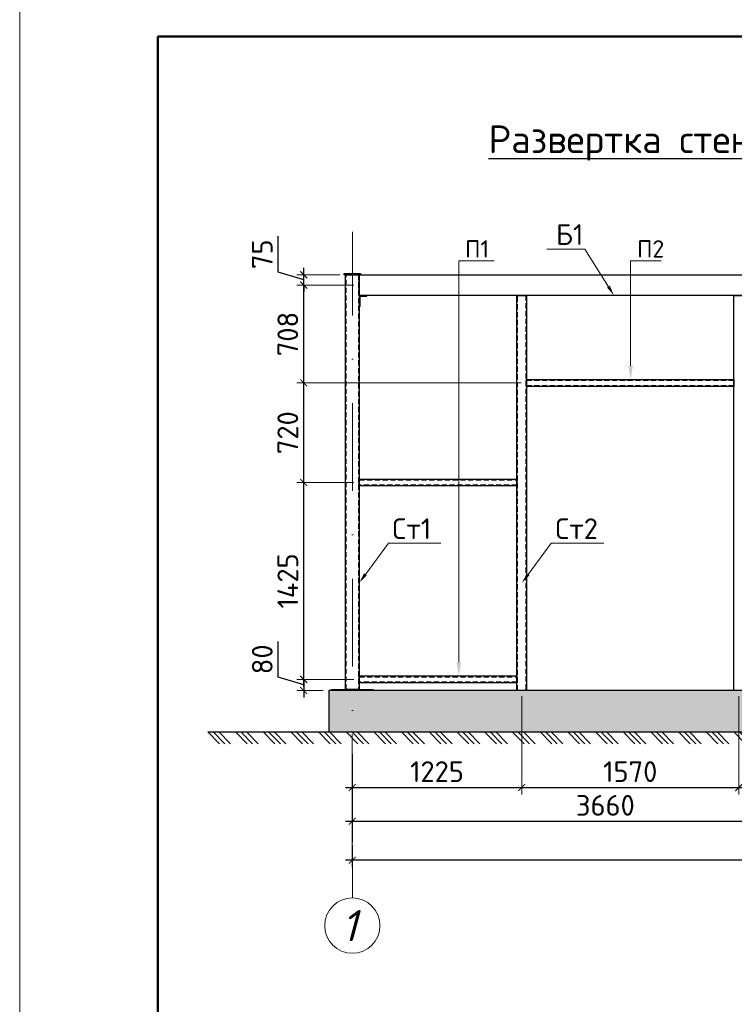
# Model space of a CAD drawing. Header units: millimetres. Extents: x 2842173 to 10151342, y -218675 to 375325.
# Tile 23 of 107: x 2928485 to 2938821, y -54977 to -40731. Entities that reach past the tile are written whole.
import ezdxf
from ezdxf import colors
from ezdxf.entities.mleader import LeaderData, LeaderLine
from ezdxf.enums import TextEntityAlignment as Align
from ezdxf.math import Vec2, Vec3

# ---------------------------------------------------------------- set-up
doc = ezdxf.new("R2010")
doc.units = ezdxf.units.MM
doc.linetypes.add('$0$( Hidden )', pattern=[0.375, 0.25, -0.125])
doc.linetypes.add('DASHDOTX2', pattern=[50.8, 25.4, -12.7, 0, -12.7])
doc.layers.get('Defpoints').update_dxf_attribs({"color": 255})
doc.styles.add('ICOCPEUR', font='isocpeur.ttf')
doc.styles.add('ISOCPEUR', font='isocpeur.ttf')
doc.styles.add('ГОСТ300', font='isocpeur.ttf')
doc.styles.add('Оси', font='isocpeui.ttf')
doc.dimstyles.new('ГОСТ 50', dxfattribs={"dimtxt": 300, "dimasz": 100, "dimexe": 100, "dimexo": 80, "dimgap": 80, "dimtad": 1, "dimdec": 0, "dimlfac": 0.5, "dimtxsty": 'ГОСТ300', "dimblk": 'ARCHTICK', "dimcen": 50, "dimdle": 100, "dimadec": 0, "dimazin": 0, "dimtfac": 1, "dimtdec": 0, "dimtmove": 0, "dimatfit": 3, "dimldrblk": 'ARCHTICK', "dimfxl": 1, "dimlwe": 9, "dimarcsym": 0})

# ---------------------------------------------------------------- blocks, each defined once
blk = doc.blocks.new('*U20')
at = {"lineweight": 9}
blk.add_line((-20, -5), (-20, 292), dxfattribs=at)
at = {"lineweight": 50}
for p, q in [((0, 0), (0, 287)), ((0, 287), (395, 287))]:
    blk.add_line(p, q, dxfattribs=at)
blk = doc.blocks.new('*U292')
at = {"color": 0, "lineweight": -2}
for p, q in [((0, 0), (84.9, -84.9)), ((40.1, 0), (124.9, -84.9)), ((80.1, 0), (165, -84.9)), ((200.3, 0), (285.1, -84.9)), ((240.3, 0), (325.2, -84.9)), ((280.4, 0), (365.3, -84.9)), ((400.6, 0), (485.4, -84.9)), ((440.6, 0), (525.5, -84.9)), ((480.7, 0), (565.5, -84.9)), ((600.9, 0), (685.7, -84.9)), ((640.9, 0), (725.8, -84.9)), ((681, 0), (765.8, -84.9)), ((801.2, 0), (886, -84.9)), ((841.2, 0), (926.1, -84.9)), ((881.3, 0), (966.1, -84.9)), ((1001.5, 0), (1086.3, -84.9)), ((1041.5, 0), (1126.4, -84.9)), ((1081.6, 0), (1166.4, -84.9)), ((1201.7, 0), (1286.6, -84.9)), ((1241.8, 0), (1326.7, -84.9)), ((1281.9, 0), (1366.7, -84.9)), ((1402, 0), (1486.9, -84.9)), ((1442.1, 0), (1526.9, -84.9)), ((1482.1, 0), (1567, -84.9)), ((1602.3, 0), (1687.2, -84.9)), ((1642.4, 0), (1727.2, -84.9)), ((1682.4, 0), (1767.3, -84.9)), ((1802.6, 0), (1887.5, -84.9)), ((1842.7, 0), (1927.5, -84.9)), ((1882.7, 0), (1967.6, -84.9)), ((2002.9, 0), (2087.8, -84.9)), ((2043, 0), (2127.8, -84.9)), ((2083, 0), (2167.9, -84.9)), ((2203.2, 0), (2288, -84.9)), ((2243.2, 0), (2328.1, -84.9)), ((2283.3, 0), (2368.2, -84.9)), ((2403.5, 0), (2488.3, -84.9)), ((2443.5, 0), (2528.4, -84.9)), ((2483.6, 0), (2568.4, -84.9)), ((2603.8, 0), (2688.6, -84.9)), ((2643.8, 0), (2728.7, -84.9)), ((2683.9, 0), (2768.7, -84.9)), ((2804.1, 0), (2888.9, -84.9)), ((2844.1, 0), (2929, -84.9)), ((2884.2, 0), (2969, -84.9)), ((3004.4, 0), (3089.2, -84.9)), ((3044.4, 0), (3129.3, -84.9)), ((3084.5, 0), (3169.3, -84.9)), ((3204.6, 0), (3289.5, -84.9)), ((3244.7, 0), (3329.6, -84.9)), ((3284.8, 0), (3369.6, -84.9)), ((3404.9, 0), (3489.8, -84.9)), ((3445, 0), (3529.8, -84.9)), ((3485, 0), (3569.9, -84.9)), ((3605.2, 0), (3690.1, -84.9)), ((3645.3, 0), (3730.1, -84.9)), ((3685.3, 0), (3770.2, -84.9)), ((3805.5, 0), (3890.4, -84.9)), ((3845.6, 0), (3930.4, -84.9)), ((3885.6, 0), (3970.5, -84.9)), ((4005.8, 0), (4090.7, -84.9)), ((4045.9, 0), (4130.7, -84.9)), ((4085.9, 0), (4170.8, -84.9)), ((4206.1, 0), (4290.9, -84.9)), ((4246.1, 0), (4331, -84.9)), ((4286.2, 0), (4371.1, -84.9)), ((4406.4, 0), (4491.2, -84.9)), ((4446.4, 0), (4531.3, -84.9)), ((4486.5, 0), (4571.3, -84.9)), ((4606.7, 0), (4691.5, -84.9)), ((4646.7, 0), (4731.6, -84.9)), ((4686.8, 0), (4771.6, -84.9)), ((4807, 0), (4891.8, -84.9)), ((4847, 0), (4931.9, -84.9)), ((4887.1, 0), (4971.9, -84.9)), ((5007.3, 0), (5092.1, -84.9)), ((5047.3, 0), (5132.2, -84.9)), ((5087.4, 0), (5172.2, -84.9)), ((5207.5, 0), (5292.4, -84.9)), ((5247.6, 0), (5332.5, -84.9)), ((5287.7, 0), (5372.5, -84.9)), ((5407.8, 0), (5492.7, -84.9)), ((5447.9, 0), (5532.7, -84.9)), ((5487.9, 0), (5572.8, -84.9)), ((5608.1, 0), (5693, -84.9)), ((5648.2, 0), (5733, -84.9)), ((5688.2, 0), (5773.1, -84.9)), ((5808.4, 0), (5893.3, -84.9)), ((5848.5, 0), (5933.3, -84.9)), ((5888.5, 0), (5973.4, -84.9)), ((6008.7, 0), (6093.6, -84.9)), ((6048.8, 0), (6133.6, -84.9)), ((6088.8, 0), (6173.7, -84.9)), ((6209, 0), (6293.8, -84.9)), ((6249, 0), (6333.9, -84.9)), ((6289.1, 0), (6374, -84.9)), ((6409.3, 0), (6494.1, -84.9)), ((6449.3, 0), (6534.2, -84.9)), ((6489.4, 0), (6574.2, -84.9)), ((6609.6, 0), (6694.4, -84.9)), ((6649.6, 0), (6734.5, -84.9)), ((6689.7, 0), (6774.5, -84.9)), ((6809.9, 0), (6894.7, -84.9)), ((6849.9, 0), (6934.8, -84.9)), ((6890, 0), (6974.8, -84.9)), ((7010.2, 0), (7095, -84.9)), ((7050.2, 0), (7135.1, -84.9)), ((7090.3, 0), (7175.1, -84.9)), ((7210.4, 0), (7295.3, -84.9)), ((7250.5, 0), (7335.4, -84.9)), ((7290.6, 0), (7375.4, -84.9)), ((7410.7, 0), (7495.6, -84.9)), ((7450.8, 0), (7535.6, -84.9)), ((7490.8, 0), (7575.7, -84.9)), ((7611, 0), (7695.9, -84.9)), ((7651.1, 0), (7735.9, -84.9)), ((7691.1, 0), (7776, -84.9)), ((7811.3, 0), (7896.2, -84.9)), ((7851.4, 0), (7936.2, -84.9)), ((7891.4, 0), (7976.3, -84.9)), ((8011.6, 0), (8096.5, -84.9)), ((8051.7, 0), (8136.5, -84.9)), ((8091.7, 0), (8176.6, -84.9)), ((8211.9, 0), (8296.7, -84.9)), ((8251.9, 0), (8336.8, -84.9)), ((8292, 0), (8376.9, -84.9)), ((8412.2, 0), (8497, -84.9)), ((8452.2, 0), (8537.1, -84.9)), ((8492.3, 0), (8577.1, -84.9)), ((8612.5, 0), (8697.3, -84.9)), ((8652.5, 0), (8737.4, -84.9)), ((8692.6, 0), (8777.4, -84.9)), ((8812.8, 0), (8897.6, -84.9)), ((8852.8, 0), (8937.7, -84.9)), ((8892.9, 0), (8977.7, -84.9)), ((9013.1, 0), (9097.9, -84.9)), ((9053.1, 0), (9138, -84.9)), ((9093.2, 0), (9178, -84.9)), ((9213.3, 0), (9298.2, -84.9)), ((9253.4, 0), (9338.3, -84.9)), ((9293.5, 0), (9378.3, -84.9)), ((9413.6, 0), (9498.5, -84.9)), ((9453.7, 0), (9538.5, -84.9)), ((9493.7, 0), (9578.6, -84.9))]:
    blk.add_line(p, q, dxfattribs=at)
blk = doc.blocks.new('*U299')
at = {"color": 0, "linetype": 'DASHDOTX2', "lineweight": -2, "ltscale": 50}
blk.add_line((0, 1209), (0, 10039), dxfattribs=at)
at = {"color": 0, "linetype": 'DASHDOTX2', "lineweight": -2, "ltscale": 30}
blk.add_lwpolyline([(0, 400), (0, 1209)], dxfattribs=at)
at = {"color": 0, "linetype": 'Continuous', "lineweight": -2}
blk.add_circle((0, 0), 400, dxfattribs=at)
at = {"style": 'Оси'}
blk.add_attdef('OS1', text='', height=450, dxfattribs=at).set_placement((-44, 0), align=Align.MIDDLE_CENTER)
blk = doc.blocks.new('_ArchTick')
at = {"color": 0, "linetype": 'ByBlock', "const_width": 0.15}
blk.add_lwpolyline([(-0.5, -0.5), (0.5, 0.5)], dxfattribs=at)
blk = doc.blocks.new('*D294')
at = {"color": 0, "lineweight": 9, "transparency": 16777216}
for p, q in [((2933296, -51069), (2933296, -52429)), ((2940616, -51069), (2940616, -52429))]:
    blk.add_line(p, q, dxfattribs=at)
at = {"color": 0, "lineweight": -2, "transparency": 16777216}
blk.add_line((2933196, -52329), (2940716, -52329), dxfattribs=at)
at = {"layer": 'Defpoints', "color": 0, "transparency": 16777216}
for p in [(2933296, -50989), (2940616, -50989), (2940616, -52329)]:
    blk.add_point(p, dxfattribs=at)
at = {"color": 0, "lineweight": -2, "transparency": 16777216, "xscale": 100, "yscale": 100, "zscale": 100, "rotation": 180}
blk.add_blockref('_ArchTick', (2933296, -52329), dxfattribs=at)
at = {"color": 0, "lineweight": -2, "transparency": 16777216, "xscale": 100, "yscale": 100, "zscale": 100}
blk.add_blockref('_ArchTick', (2940616, -52329), dxfattribs=at)
at = {"color": 0, "transparency": 16777216, "insert": (2936956, -52099), "char_height": 300, "attachment_point": 5, "style": 'ГОСТ300'}
blk.add_mtext('3660', dxfattribs=at)
blk = doc.blocks.new('*D296')
at = {"color": 0, "lineweight": 9, "transparency": 16777216}
for p, q in [((2933296, -51416), (2933296, -52993)), ((2948296, -51416), (2948296, -52993))]:
    blk.add_line(p, q, dxfattribs=at)
at = {"color": 0, "lineweight": -2, "transparency": 16777216}
blk.add_line((2948396, -52893), (2933196, -52893), dxfattribs=at)
at = {"layer": 'Defpoints', "color": 0, "transparency": 16777216}
for p in [(2933296, -51336), (2948296, -51336), (2933296, -52893)]:
    blk.add_point(p, dxfattribs=at)
at = {"color": 0, "lineweight": -2, "transparency": 16777216, "xscale": 100, "yscale": 100, "zscale": 100, "rotation": 180}
blk.add_blockref('_ArchTick', (2933296, -52893), dxfattribs=at)
at = {"color": 0, "lineweight": -2, "transparency": 16777216, "xscale": 100, "yscale": 100, "zscale": 100}
blk.add_blockref('_ArchTick', (2948296, -52893), dxfattribs=at)
at = {"color": 0, "transparency": 16777216, "insert": (2940796, -52663), "char_height": 300, "attachment_point": 5, "style": 'ГОСТ300'}
blk.add_mtext('7500', dxfattribs=at)
blk = doc.blocks.new('*D300')
at = {"color": 0, "lineweight": 9, "transparency": 16777216}
for p, q in [((2935746, -50517), (2935746, -51941)), ((2933296, -51126), (2933296, -51941))]:
    blk.add_line(p, q, dxfattribs=at)
at = {"color": 0, "lineweight": -2, "transparency": 16777216}
blk.add_line((2933196, -51841), (2935846, -51841), dxfattribs=at)
at = {"layer": 'Defpoints', "color": 0, "transparency": 16777216}
for p in [(2935746, -50437), (2933296, -51046), (2935746, -51841)]:
    blk.add_point(p, dxfattribs=at)
at = {"color": 0, "lineweight": -2, "transparency": 16777216, "xscale": 100, "yscale": 100, "zscale": 100, "rotation": 180}
blk.add_blockref('_ArchTick', (2933296, -51841), dxfattribs=at)
at = {"color": 0, "lineweight": -2, "transparency": 16777216, "xscale": 100, "yscale": 100, "zscale": 100}
blk.add_blockref('_ArchTick', (2935746, -51841), dxfattribs=at)
at = {"color": 0, "transparency": 16777216, "insert": (2934521, -51611), "char_height": 300, "attachment_point": 5, "style": 'ГОСТ300'}
blk.add_mtext('1225', dxfattribs=at)
blk = doc.blocks.new('*D301')
at = {"color": 0, "lineweight": 9, "transparency": 16777216}
for p, q in [((2935746, -50517), (2935746, -51941)), ((2938886, -50517), (2938886, -51941))]:
    blk.add_line(p, q, dxfattribs=at)
at = {"color": 0, "lineweight": -2, "transparency": 16777216}
blk.add_line((2935646, -51841), (2938986, -51841), dxfattribs=at)
at = {"layer": 'Defpoints', "color": 0, "transparency": 16777216}
for p in [(2935746, -50437), (2938886, -50437), (2938886, -51841)]:
    blk.add_point(p, dxfattribs=at)
at = {"color": 0, "lineweight": -2, "transparency": 16777216, "xscale": 100, "yscale": 100, "zscale": 100, "rotation": 180}
blk.add_blockref('_ArchTick', (2935746, -51841), dxfattribs=at)
at = {"color": 0, "lineweight": -2, "transparency": 16777216, "xscale": 100, "yscale": 100, "zscale": 100}
blk.add_blockref('_ArchTick', (2938886, -51841), dxfattribs=at)
at = {"color": 0, "transparency": 16777216, "insert": (2937316, -51611), "char_height": 300, "attachment_point": 5, "style": 'ГОСТ300'}
blk.add_mtext('1570', dxfattribs=at)
blk = doc.blocks.new('*D302')
at = {"color": 0, "lineweight": 9, "transparency": 16777216}
for p, q in [((2938886, -50517), (2938886, -51941)), ((2943647, -50517), (2943647, -51941))]:
    blk.add_line(p, q, dxfattribs=at)
at = {"color": 0, "lineweight": -2, "transparency": 16777216}
blk.add_line((2938786, -51841), (2943747, -51841), dxfattribs=at)
at = {"layer": 'Defpoints', "color": 0, "transparency": 16777216}
for p in [(2938886, -50437), (2943647, -50437), (2943647, -51841)]:
    blk.add_point(p, dxfattribs=at)
at = {"color": 0, "lineweight": -2, "transparency": 16777216, "xscale": 100, "yscale": 100, "zscale": 100, "rotation": 180}
blk.add_blockref('_ArchTick', (2938886, -51841), dxfattribs=at)
at = {"color": 0, "lineweight": -2, "transparency": 16777216, "xscale": 100, "yscale": 100, "zscale": 100}
blk.add_blockref('_ArchTick', (2943647, -51841), dxfattribs=at)
at = {"color": 0, "transparency": 16777216, "insert": (2941266, -51611), "char_height": 300, "attachment_point": 5, "style": 'ГОСТ300'}
blk.add_mtext('2380', dxfattribs=at)
blk = doc.blocks.new('*D305')
at = {"color": 0, "lineweight": 9, "transparency": 16777216}
for p, q in [((2933316, -47427), (2932493, -47427)), ((2933316, -50277), (2932493, -50277))]:
    blk.add_line(p, q, dxfattribs=at)
at = {"color": 0, "lineweight": -2, "transparency": 16777216}
blk.add_line((2932593, -50377), (2932593, -47327), dxfattribs=at)
at = {"layer": 'Defpoints', "color": 0, "transparency": 16777216}
for p in [(2932593, -47427), (2933396, -47427), (2933396, -50277)]:
    blk.add_point(p, dxfattribs=at)
at = {"color": 0, "lineweight": -2, "transparency": 16777216, "xscale": 100, "yscale": 100, "zscale": 100}
for p, rotation in [((2932593, -47427), 90), ((2932593, -50277), 270)]:
    blk.add_blockref('_ArchTick', p, dxfattribs=dict(at, rotation=rotation))
at = {"color": 0, "transparency": 16777216, "insert": (2932363, -48852), "char_height": 300, "attachment_point": 5, "rotation": 90, "style": 'ГОСТ300'}
blk.add_mtext('1425', dxfattribs=at)
blk = doc.blocks.new('*D306')
at = {"color": 0, "lineweight": 9, "transparency": 16777216}
for p, q in [((2935736, -45987), (2932493, -45987)), ((2933316, -47427), (2932493, -47427))]:
    blk.add_line(p, q, dxfattribs=at)
at = {"color": 0, "lineweight": -2, "transparency": 16777216}
blk.add_line((2932593, -47527), (2932593, -45887), dxfattribs=at)
at = {"layer": 'Defpoints', "color": 0, "transparency": 16777216}
for p in [(2932593, -45987), (2935816, -45987), (2933396, -47427)]:
    blk.add_point(p, dxfattribs=at)
at = {"color": 0, "lineweight": -2, "transparency": 16777216, "xscale": 100, "yscale": 100, "zscale": 100}
for p, rotation in [((2932593, -45987), 90), ((2932593, -47427), 270)]:
    blk.add_blockref('_ArchTick', p, dxfattribs=dict(at, rotation=rotation))
at = {"color": 0, "transparency": 16777216, "insert": (2932363, -46707), "char_height": 300, "attachment_point": 5, "rotation": 90, "style": 'ГОСТ300'}
blk.add_mtext('720', dxfattribs=at)
blk = doc.blocks.new('*D307')
at = {"color": 0, "lineweight": 9, "transparency": 16777216}
for p, q in [((2933316, -44571), (2932493, -44571)), ((2935736, -45987), (2932493, -45987))]:
    blk.add_line(p, q, dxfattribs=at)
at = {"color": 0, "lineweight": -2, "transparency": 16777216}
blk.add_line((2932593, -46087), (2932593, -44471), dxfattribs=at)
at = {"layer": 'Defpoints', "color": 0, "transparency": 16777216}
for p in [(2932593, -44571), (2933396, -44571), (2935816, -45987)]:
    blk.add_point(p, dxfattribs=at)
at = {"color": 0, "lineweight": -2, "transparency": 16777216, "xscale": 100, "yscale": 100, "zscale": 100}
for p, rotation in [((2932593, -44571), 90), ((2932593, -45987), 270)]:
    blk.add_blockref('_ArchTick', p, dxfattribs=dict(at, rotation=rotation))
at = {"color": 0, "transparency": 16777216, "insert": (2932363, -45279), "char_height": 300, "attachment_point": 5, "rotation": 90, "style": 'ГОСТ300'}
blk.add_mtext('708', dxfattribs=at)
blk = doc.blocks.new('*D308')
at = {"color": 0, "lineweight": -2, "transparency": 16777216}
for p, q in [((2932223, -44385), (2932223, -43865)), ((2932593, -44496), (2932223, -44385)), ((2932593, -44421), (2932593, -44321)), ((2932593, -44571), (2932593, -44421)), ((2932593, -44571), (2932593, -44421)), ((2932593, -44571), (2932593, -44671))]:
    blk.add_line(p, q, dxfattribs=at)
at = {"color": 0, "lineweight": 9, "transparency": 16777216}
for p, q in [((2933116, -44421), (2932493, -44421)), ((2933316, -44571), (2932493, -44571))]:
    blk.add_line(p, q, dxfattribs=at)
at = {"layer": 'Defpoints', "color": 0, "transparency": 16777216}
for p in [(2932593, -44421), (2933196, -44421), (2933396, -44571)]:
    blk.add_point(p, dxfattribs=at)
at = {"color": 0, "lineweight": -2, "transparency": 16777216, "xscale": 100, "yscale": 100, "zscale": 100}
for p, rotation in [((2932593, -44421), 270), ((2932593, -44571), 90)]:
    blk.add_blockref('_ArchTick', p, dxfattribs=dict(at, rotation=rotation))
at = {"color": 0, "transparency": 16777216, "insert": (2931993, -44125), "char_height": 300, "attachment_point": 5, "rotation": 90, "style": 'ГОСТ300'}
blk.add_mtext('75', dxfattribs=at)
blk = doc.blocks.new('*D309')
at = {"color": 0, "lineweight": -2, "transparency": 16777216}
for p, q in [((2932223, -50246), (2932223, -49726)), ((2932593, -50357), (2932223, -50246)), ((2932593, -50277), (2932593, -50177)), ((2932593, -50277), (2932593, -50437)), ((2932593, -50277), (2932593, -50437)), ((2932593, -50437), (2932593, -50537))]:
    blk.add_line(p, q, dxfattribs=at)
at = {"color": 0, "lineweight": 9, "transparency": 16777216}
for p, q in [((2933316, -50277), (2932493, -50277)), ((2932876, -50437), (2932493, -50437))]:
    blk.add_line(p, q, dxfattribs=at)
at = {"layer": 'Defpoints', "color": 0, "transparency": 16777216}
for p in [(2933396, -50277), (2932593, -50437), (2932956, -50437)]:
    blk.add_point(p, dxfattribs=at)
at = {"color": 0, "lineweight": -2, "transparency": 16777216, "xscale": 100, "yscale": 100, "zscale": 100}
for p, rotation in [((2932593, -50277), 270), ((2932593, -50437), 90)]:
    blk.add_blockref('_ArchTick', p, dxfattribs=dict(at, rotation=rotation))
at = {"color": 0, "transparency": 16777216, "insert": (2931993, -49986), "char_height": 300, "attachment_point": 5, "rotation": 90, "style": 'ГОСТ300'}
blk.add_mtext('80', dxfattribs=at)

msp = doc.modelspace()

# ---------------------------------------------------------------- hatches: boundary and pattern name
at = {"linetype": 'ByBlock', "lineweight": 25}
h = msp.add_hatch(dxfattribs=at)
h.set_pattern_fill('AR-CONC', color=0, scale=2.5)
h.set_pattern_definition([(50, (2932956.2, -51037.07), (455.462, -39.848), [47.625, -523.875]), (355, (2932956.2, -51037.07), (-88.109, 477.642), [38.1, -419.101]), (100.4514, (2932994.16, -51040.4), (367.353, 437.794), [40.475, -445.226]), (46.184, (2932956.2, -50910.07), (677.698, -105.106), [71.438, -785.812]), (96.6356, (2933012.7, -50918.8), (593.51, 618.565), [60.713, -667.84]), (351.184, (2932956.2, -50910.1), (593.51, 618.565), [57.15, -628.65]), (21, (2933019.7, -50941.82), (379.036, -255.663), [47.625, -523.875]), (326, (2933019.7, -50941.8), (154.505, 460.47), [38.1, -419.1]), (71.4514, (2933051.3, -50963.13), (533.541, 204.807), [40.475, -445.225]), (37.5, (2932956.21, -51037.07), (7.7215, 211.3876), [0, -414.02, 0, -425.45, 0, -420.6875]), (7.5, (2932956.2, -51037.07), (167.049, 250.4514), [0, -242.57, 0, -404.495, 0, -160.3375]), (327.5, (2932814.6, -51037.07), (338.9765, -14.3219), [0, -158.75, 0, -495.3, 0, -657.225]), (317.5, (2932751.1, -51037.07), (370.323, 63.566), [0, -206.375, 0, -328.93, 0, -466.725])])
h.paths.add_polyline_path([(2948636.207, -50437.072), (2932956.21, -50437.072), (2932956.21, -51037.072), (2948636.207, -51037.072)])

# ---------------------------------------------------------------- linework, layer by layer
at = {"lineweight": 30}
msp.add_line((2931204.053, -51037.072), (2950191.546, -51037.072), dxfattribs=at)
at = {"color": 0, "linetype": 'ByBlock', "lineweight": 30}
for points in [[(2933176.216, -44405.072), (2933416.216, -44405.072), (2933416.216, -44421.072), (2933176.216, -44421.072)], [(2932996.216, -50421.072), (2933596.216, -50421.072), (2933596.216, -50437.072), (2932996.216, -50437.072)]]:
    msp.add_lwpolyline(points, close=True, dxfattribs=at)
at = {"lineweight": 30}
for points in [[(2933196.216, -50421.072), (2933196.216, -44421.072), (2933396.216, -44421.072), (2933396.216, -50421.072)], [(2933396.216, -44421.108), (2940516.172, -44421.108), (2940516.172, -44721.108), (2933396.216, -44721.108)]]:
    msp.add_lwpolyline(points, close=True, dxfattribs=at)
at = {"color": 0, "linetype": '$0$( Hidden )', "ltscale": 300}
for points in [[(2933206.216, -50421.072), (2933206.216, -44421.072), (2933386.216, -44421.072), (2933386.216, -50421.072)], [(2935686.274, -44721.108), (2935806.274, -44721.108), (2935806.274, -50437.072), (2935686.274, -50437.072)], [(2935816.274, -45947.072), (2938816.274, -45947.072), (2938816.274, -46027.072), (2935816.274, -46027.072)], [(2933396.216, -47387.072), (2935676.272, -47387.072), (2935676.272, -47467.072), (2933396.216, -47467.072)], [(2933396.219, -50237.072), (2935676.274, -50237.072), (2935676.274, -50317.072), (2933396.219, -50317.072)]]:
    msp.add_lwpolyline(points, close=True, dxfattribs=at)
at = {"color": 1, "linetype": 'ByBlock', "lineweight": 30}
msp.add_lwpolyline([(2933396.216, -44721.108), (2933396.216, -44878.608), (2933403.991, -44878.608, 0.414213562), (2933408.716, -44873.883), (2933408.716, -44747.783, -0.414213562), (2933422.891, -44733.608), (2933498.991, -44733.608, 0.414213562), (2933503.716, -44728.883), (2933503.716, -44721.108)], format="xyb", close=True, dxfattribs=at)
at = {"color": 0, "linetype": 'ByBlock', "lineweight": 30, "ltscale": 50}
for points in [[(2935676.274, -44721.108), (2935816.274, -44721.108), (2935816.274, -50437.072), (2935676.274, -50437.072)], [(2938816.274, -44721.108), (2938956.274, -44721.108), (2938956.274, -50437.072), (2938816.274, -50437.072)], [(2935816.274, -45937.072), (2938816.274, -45937.072), (2938816.274, -46037.072), (2935816.274, -46037.072)], [(2933396.216, -47377.072), (2935676.272, -47377.072), (2935676.272, -47477.072), (2933396.216, -47477.072)], [(2933396.219, -50227.072), (2935676.274, -50227.072), (2935676.274, -50327.072), (2933396.219, -50327.072)]]:
    msp.add_lwpolyline(points, close=True, dxfattribs=at)
at = {"lineweight": 30}
msp.add_lwpolyline([(2948636.207, -51037.072), (2948636.207, -50437.072), (2932956.21, -50437.072), (2932956.21, -51037.072)], dxfattribs=at)

# ---------------------------------------------------------------- block references
at = {"color": 0, "ltscale": 30, "xscale": 100, "yscale": 100, "zscale": 100}
msp.add_blockref('*U20', (2930484.712, -69675.181), dxfattribs=at)
at = {"color": 248, "lineweight": 9, "true_color": 0x641213}
msp.add_blockref('*U299', (2933296.216, -53838.391), dxfattribs=at).add_auto_attribs({'OS1': '1'})
at = {"xscale": 2, "yscale": 2, "zscale": 2}
msp.add_blockref('*U292', (2931204.053, -51037.072), dxfattribs=at)

# ---------------------------------------------------------------- texts
at = {"color": 7, "lineweight": 25, "ltscale": 50, "insert": (2940669.813, -42745.304), "char_height": 300, "width": 12579.60388, "attachment_point": 5, "style": 'ICOCPEUR'}
msp.add_mtext('{\\H1.33333x;\\L\\C256;Развертка стены по оси "A" в осях "1"-"3"\\H0.9375x;\\P\\H0.8x;\\lМ 1:100}', dxfattribs=at)

# ---------------------------------------------------------------- dimensions: what is measured, and where the dimension line sits
for base, p1, p2, picture, middle in [((2932593.36, -44421.072), (2933396.216, -44571.108), (2933196.216, -44421.072), '*D308', (2931993.36, -44305.09)), ((2932593.36, -44571.108), (2935816.274, -45987.072), (2933396.216, -44571.108), '*D307', (2932363.36, -45279.09)), ((2932593.36, -45987.072), (2933396.216, -47427.072), (2935816.274, -45987.072), '*D306', (2932363.36, -46707.072)), ((2932593.36, -50437.072), (2933396.219, -50277.072), (2932956.21, -50437.072), '*D309', (2931993.36, -50166.072))]:
    dim = msp.add_linear_dim(base=base, p1=p1, p2=p2, angle=90, dimstyle='ГОСТ 50', override={"dimtmove": 1})
    dim.commit()
    dim.dimension.update_dxf_attribs({"geometry": picture, "text_midpoint": middle})
dim = msp.add_linear_dim(base=(2932593.36, -47427.072), p1=(2933396.219, -50277.072), p2=(2933396.216, -47427.072), angle=90, dimstyle='ГОСТ 50')
dim.commit()
dim.dimension.update_dxf_attribs({"geometry": '*D305', "text_midpoint": (2932363.36, -48852.072)})
for base, p1, p2, picture, middle in [((2935746.274, -51840.804), (2933296.216, -51046.219), (2935746.274, -50437.072), '*D300', (2934521.245, -51610.804)), ((2940616.19, -52328.739), (2933296.216, -50988.782), (2940616.19, -50988.782), '*D294', (2936956.203, -52098.739)), ((2933296.216, -52892.81), (2948296.222, -51335.503), (2933296.216, -51335.503), '*D296', (2940796.219, -52662.81))]:
    dim = msp.add_linear_dim(base=base, p1=p1, p2=p2, dimstyle='ГОСТ 50')
    dim.commit()
    dim.dimension.update_dxf_attribs({"geometry": picture, "text_midpoint": middle})
for base, p1, p2, picture, middle in [((2938886.274, -51840.804), (2935746.274, -50437.072), (2938886.274, -50437.072), '*D301', (2937316.274, -51610.804)), ((2943646.675, -51840.804), (2938886.274, -50437.072), (2943646.675, -50437.072), '*D302', (2941266.474, -51610.804))]:
    dim = msp.add_linear_dim(base=base, p1=p1, p2=p2, dimstyle='ГОСТ 50', override={"dimtmove": 1})
    dim.commit()
    dim.dimension.update_dxf_attribs({"geometry": picture, "text_midpoint": middle})

# ---------------------------------------------------------------- leaders
at = {"color": 5, "linetype": 'ByBlock', "lineweight": 20}
ml = msp.add_multileader_mtext('Standard', dxfattribs=at)
ml.set_content('Б1', color=5, style='ГОСТ300')
ml.set_leader_properties(lineweight=0)
ml.build(insert=Vec2(0, 0))
ml.multileader.update_dxf_attribs({"text_left_attachment_type": 6, "text_right_attachment_type": 6, "dogleg_length": 50, "arrow_head_size": 150})
ctx = ml.context
ctx.base_point, ctx.char_height, ctx.arrow_head_size, ctx.plane_origin = Vec3(2936273.119, -44049.922), 300, 150, Vec3(2937345.685, -43368.283)
ctx.left_attachment, ctx.right_attachment, ctx.text_align_type = 6, 6, 1
notes = []
notes.append((ctx, [(1, (1, 1, 0), (2936657.119, -44049.922), (-1, 0), 50, [(0, [(2937080.636, -44721.072)], 0, [])])]))
ctx.mtext.insert, ctx.mtext.alignment, ctx.mtext.flow_direction = Vec3(2936440.119, -43689.922), 2, 5
at = {"color": 0, "linetype": 'ByBlock', "lineweight": 9}
ml = msp.add_multileader_mtext('Standard', dxfattribs=at)
ml.set_content('\\pxi-2,l3,qc,t3;{\\fISOCPEUR|b0|i0|c204|p34;П1 }', style='ISOCPEUR')
ml.set_leader_properties(lineweight=0)
ml.build(insert=Vec2(0, 0))
ml.multileader.update_dxf_attribs({"text_left_attachment_type": 6, "text_right_attachment_type": 6, "dogleg_length": 0, "arrow_head_size": 200})
ctx = ml.context
ctx.base_point, ctx.char_height, ctx.arrow_head_size, ctx.plane_origin = Vec3(2934836.617, -44222.437), 250, 200, Vec3(2930590.572, -46759.455)
ctx.left_attachment, ctx.right_attachment, ctx.text_align_type = 6, 6, 1
notes.append((ctx, [(0, (1, 1, 0), (2934836.617, -44222.437), (1, 0), 0, [(0, [(2934836.617, -50227.071), (2934836.617, -47377.072)], 0, [])])]))
ctx.mtext.insert, ctx.mtext.width, ctx.mtext.alignment, ctx.mtext.flow_direction = Vec3(2934976.117, -43922.437), 502.5, 2, 5
ml = msp.add_multileader_mtext('Standard', dxfattribs=at)
ml.set_content('\\pxi-2,l3,qc,t3;П2', style='ISOCPEUR')
ml.set_leader_properties(lineweight=0)
ml.build(insert=Vec2(0, 0))
ml.multileader.update_dxf_attribs({"text_left_attachment_type": 6, "text_right_attachment_type": 6, "dogleg_length": 0, "arrow_head_size": 200})
ctx = ml.context
ctx.base_point, ctx.char_height, ctx.arrow_head_size, ctx.plane_origin = Vec3(2937321.719, -44222.437), 250, 200, Vec3(2933075.674, -46759.455)
ctx.left_attachment, ctx.right_attachment, ctx.text_align_type = 6, 6, 1
notes.append((ctx, [(0, (1, 1, 0), (2937321.719, -44222.437), (1, 0), 0, [(0, [(2937321.719, -45937.072)], 0, [])])]))
ctx.mtext.insert, ctx.mtext.width, ctx.mtext.alignment, ctx.mtext.flow_direction = Vec3(2937486.219, -43922.437), 502.5, 2, 5
at = {"color": 5, "linetype": 'ByBlock', "lineweight": 20}
ml = msp.add_multileader_mtext('Standard', dxfattribs=at)
ml.set_content('Ст1', color=5, style='ГОСТ300')
ml.set_leader_properties(lineweight=0)
ml.build(insert=Vec2(0, 0))
ml.multileader.update_dxf_attribs({"text_left_attachment_type": 6, "text_right_attachment_type": 6, "dogleg_length": 50, "arrow_head_size": 150})
ctx = ml.context
ctx.base_point, ctx.char_height, ctx.arrow_head_size, ctx.plane_origin = Vec3(2933869.734, -48305.945), 300, 150, Vec3(2933131.167, -47624.306)
ctx.left_attachment, ctx.right_attachment, ctx.text_align_type = 6, 6, 1
notes.append((ctx, [(1, (1, 1, 0), (2933819.734, -48305.945), (1, 0), 50, [(0, [(2933396.216, -48877.095)], 0, [])])]))
ctx.mtext.insert, ctx.mtext.alignment, ctx.mtext.flow_direction = Vec3(2934156.734, -47945.945), 2, 5
ml = msp.add_multileader_mtext('Standard', dxfattribs=at)
ml.set_content('Ст2', color=5, style='ГОСТ300')
ml.set_leader_properties(lineweight=0)
ml.build(insert=Vec2(0, 0))
ml.multileader.update_dxf_attribs({"text_left_attachment_type": 6, "text_right_attachment_type": 6, "dogleg_length": 50, "arrow_head_size": 150})
ctx = ml.context
ctx.base_point, ctx.char_height, ctx.arrow_head_size, ctx.plane_origin = Vec3(2936224.214, -48305.945), 300, 150, Vec3(2935485.647, -47624.306)
ctx.left_attachment, ctx.right_attachment, ctx.text_align_type = 6, 6, 1
notes.append((ctx, [(1, (1, 1, 0), (2936174.214, -48305.945), (1, 0), 50, [(0, [(2935750.696, -48877.095)], 0, [])])]))
ctx.mtext.insert, ctx.mtext.alignment, ctx.mtext.flow_direction = Vec3(2936541.214, -47945.945), 2, 5
for ctx, leaders in notes:
    for number, flags, end, landing, length, lines in leaders:
        leader = LeaderData()
        leader.index, (leader.has_last_leader_line, leader.has_dogleg_vector, leader.attachment_direction) = number, flags
        leader.last_leader_point, leader.dogleg_vector, leader.dogleg_length = Vec3(end), Vec3(landing), length
        for number, points, colour, breaks in lines:
            line = LeaderLine()
            line.index, line.vertices, line.color, line.breaks = number, Vec3.list(points), colors.encode_raw_color(colour), breaks
            leader.lines.append(line)
        ctx.leaders.append(leader)

doc.saveas('drawing.dxf')
